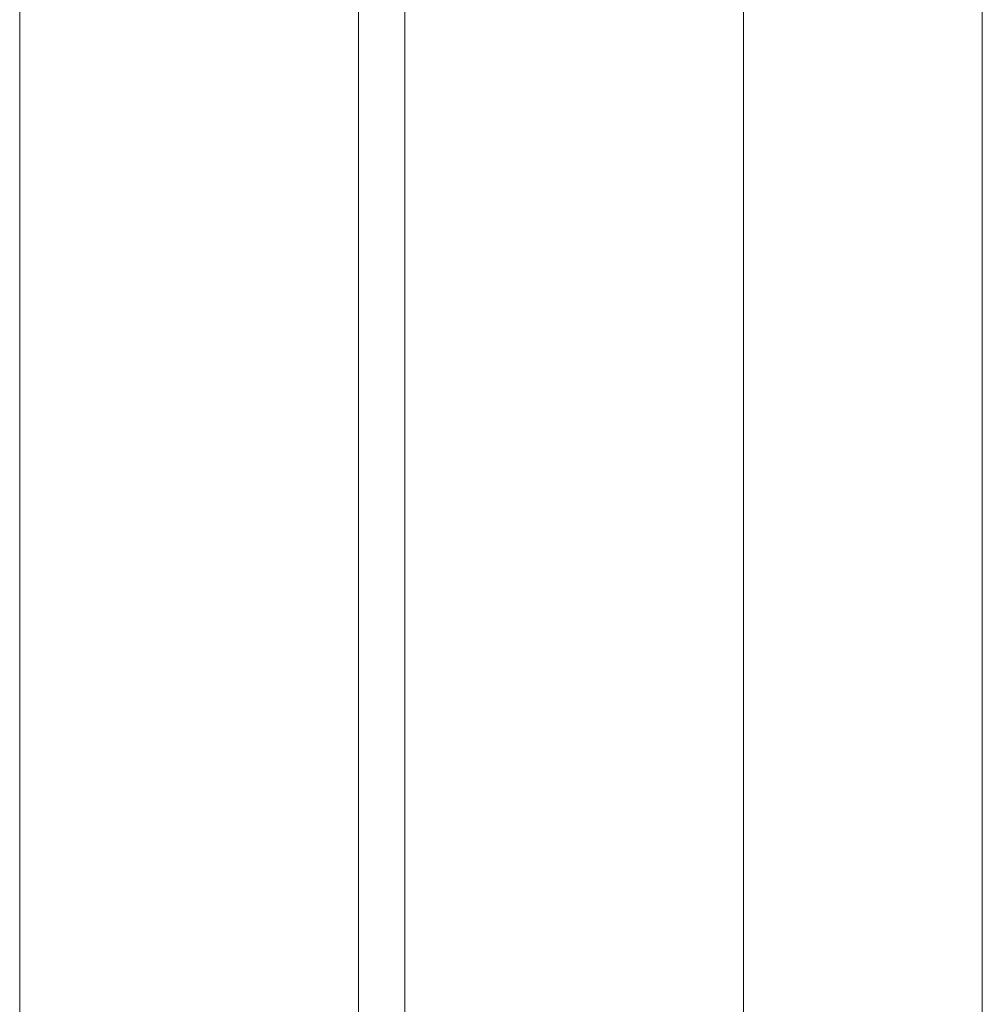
# Model space of a CAD drawing. Header units: millimetres. Extents: x 0 to 2100, y 0 to 1485.
# Tile 22 of 66: x 528 to 591, y 796 to 860. Entities that reach past the tile are written whole.
import ezdxf

# ---------------------------------------------------------------- set-up
doc = ezdxf.new("R2010")
doc.units = ezdxf.units.MM
doc.header["$LTSCALE"] = 5

msp = doc.modelspace()

# ---------------------------------------------------------------- linework, layer by layer
at = {"color": 7, "linetype": 'Continuous', "lineweight": 15}
for p, q in [((528.269, 911.034), (528.269, 792.539)), ((550.269, 911.226), (550.269, 792.731)), ((553.269, 911.226), (553.269, 792.731)), ((575.269, 911.034), (575.269, 792.539)), ((590.769, 911.034), (590.769, 792.539))]:
    msp.add_line(p, q, dxfattribs=at)

doc.saveas('drawing.dxf')
